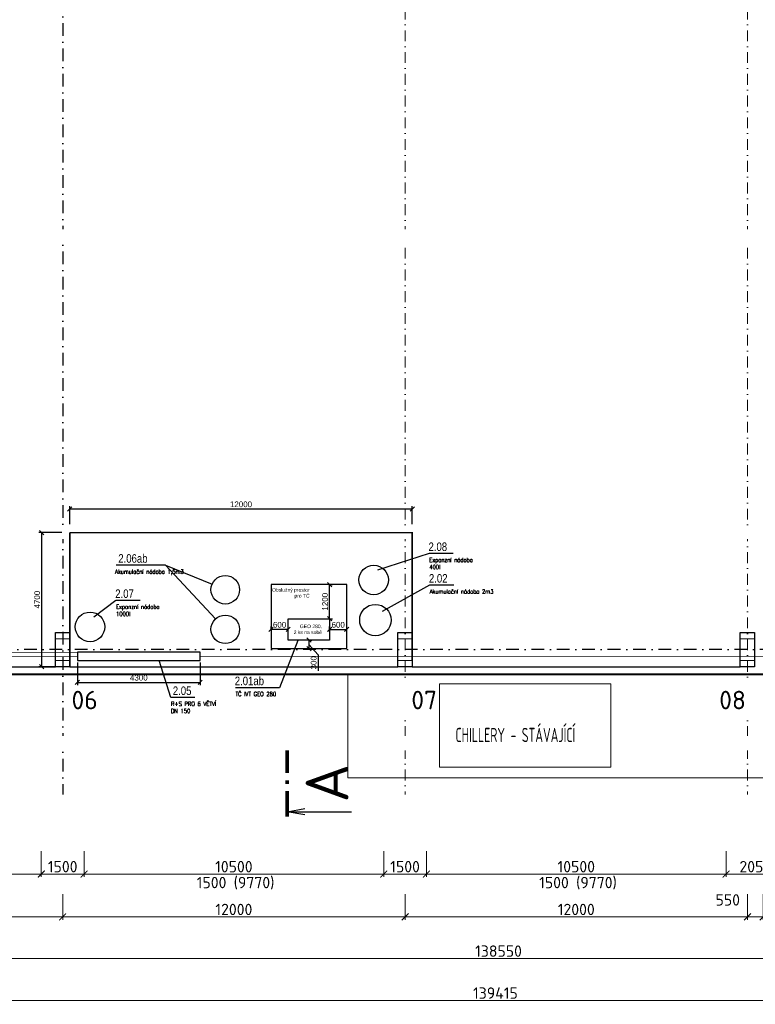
# Model space of a CAD drawing. Header units: millimetres. Extents: x -15830 to 4680139, y -28864 to 2281735.
# Tile 154 of 256: x 266423 to 292204, y 81848 to 116361. Entities that reach past the tile are written whole.
import ezdxf
from ezdxf import colors
from ezdxf.entities.mleader import LeaderData, LeaderLine
from ezdxf.enums import TextEntityAlignment as Align
from ezdxf.math import Vec2, Vec3

# ---------------------------------------------------------------- set-up
doc = ezdxf.new("R2010")
doc.units = ezdxf.units.MM
doc.linetypes.add('DASHDOT', pattern=[25.4, 12.7, -6.35, 0, -6.35])
for name, color, linetype in [('0 @ 200', 7, 'Continuous'), ('NWT_UT_POZICE', 32, 'Continuous'), ('NWT_UT_PRIV', 1, 'Continuous'), ('NWT_UT_TEXT', 90, 'Continuous'), ('NWT_UT_ZARIZENI', 4, 'Continuous'), ('UT_POZICE', 1, 'Continuous')]:
    doc.layers.add(name, color=color, linetype=linetype)
doc.layers.add('VZT-KOTY', color=2, linetype='Continuous', lineweight=25)
doc.styles.add('A99_kota', font='isocpeur.ttf', dxfattribs={"height": 2})
doc.styles.add('A99_popis', font='isocpeur.ttf')
doc.styles.add('ad_popis 100', font='isocpeur.ttf', dxfattribs={"height": 200})
doc.styles.add('ARIAL', font='arial.ttf', dxfattribs={"width": 0.8})
doc.styles.add('ROMANS', font='romans.shx', dxfattribs={"width": 0.8})
doc.styles.get("Standard").update_dxf_attribs({"font": 'arial.ttf'})
doc.linetypes.add('HRANICE1', pattern='A,6.35,-2.54,[133,ltypeshp.shx,S=2.54,R=0,X=-2.54,Y=0],-2.54,25.4', length=36.83)
doc.dimstyles.new('A99_kota_200 new', dxfattribs={"dimscale": 200, "dimtxt": 2, "dimasz": 1.2, "dimexe": 0.5, "dimexo": 1.5, "dimgap": 0.3, "dimtad": 1, "dimdec": 0, "dimzin": 3, "dimdsep": 46, "dimtxsty": 'A99_kota', "dimblk": 'ARCHTICK', "dimcen": 2.5, "dimazin": 2, "dimtfac": 0.75, "dimtdec": 0, "dimtmove": 2, "dimatfit": 0, "dimfxl": 0, "dimtolj": 1, "dimtzin": 0, "dimlwd": 5, "dimlwe": 5, "dimarcsym": 0})
doc.dimstyles.new('M 1-100', dxfattribs={"dimscale": 100, "dimtxt": 2, "dimasz": 1.5, "dimexe": 1, "dimexo": 3, "dimgap": 0.6, "dimtad": 1, "dimdec": 0, "dimrnd": 5, "dimdsep": 46, "dimtxsty": 'Standard', "dimblk": 'OBLIQUE', "dimcen": 0.09, "dimclrd": 256, "dimclre": 256, "dimclrt": 256, "dimadec": 0, "dimazin": 0, "dimtfac": 1, "dimtdec": 0, "dimtmove": 1, "dimatfit": 3, "dimldrblk": 'OBLIQUE', "dimfxl": 0, "dimtolj": 1, "dimtzin": 0, "dimlwd": -1, "dimlwe": -1, "dimarcsym": 0})

# ---------------------------------------------------------------- blocks, each defined once
blk = doc.blocks.new('_ArchTick')
at = {"color": 0, "linetype": 'ByBlock', "const_width": 0.15}
blk.add_lwpolyline([(-0.5, -0.5), (0.5, 0.5)], dxfattribs=at)
blk = doc.blocks.new('*D210')
at = {"color": 0, "lineweight": 5, "transparency": 16777216}
for p, q in [((291929, 85713), (291929, 84813)), ((292479, 85713), (292479, 84813)), ((291929, 84913), (291689, 84913)), ((292479, 84913), (291929, 84913)), ((292479, 84913), (292719, 84913))]:
    blk.add_line(p, q, dxfattribs=at)
at = {"layer": 'Defpoints', "color": 0, "transparency": 16777216}
for p in [(291929, 87788), (292479, 87788), (291929, 84913)]:
    blk.add_point(p, dxfattribs=at)
at = {"color": 0, "lineweight": 5, "transparency": 16777216, "xscale": 240, "yscale": 240, "zscale": 240}
blk.add_blockref('_ArchTick', (291929, 84913), dxfattribs=at)
at = {"color": 0, "lineweight": 5, "transparency": 16777216, "xscale": 240, "yscale": 240, "zscale": 240, "rotation": 180}
blk.add_blockref('_ArchTick', (292479, 84913), dxfattribs=at)
at = {"color": 0, "transparency": 16777216, "insert": (291239, 85508), "char_height": 400, "attachment_point": 5, "style": 'A99_kota'}
blk.add_mtext('\\A1;550', dxfattribs=at)
blk = doc.blocks.new('*D211')
at = {"color": 0, "lineweight": 5, "transparency": 16777216}
for p, q in [((267929, 85713), (267929, 84813)), ((279929, 85713), (279929, 84813)), ((279929, 84913), (267929, 84913))]:
    blk.add_line(p, q, dxfattribs=at)
at = {"layer": 'Defpoints', "color": 0, "transparency": 16777216}
for p in [(267929, 87788), (279929, 87788), (267929, 84913)]:
    blk.add_point(p, dxfattribs=at)
at = {"color": 0, "lineweight": 5, "transparency": 16777216, "xscale": 240, "yscale": 240, "zscale": 240, "rotation": 180}
blk.add_blockref('_ArchTick', (267929, 84913), dxfattribs=at)
at = {"color": 0, "lineweight": 5, "transparency": 16777216, "xscale": 240, "yscale": 240, "zscale": 240}
blk.add_blockref('_ArchTick', (279929, 84913), dxfattribs=at)
at = {"color": 0, "transparency": 16777216, "insert": (273929, 85173), "char_height": 400, "attachment_point": 5, "style": 'A99_kota'}
blk.add_mtext('\\A1;12000', dxfattribs=at)
blk = doc.blocks.new('*U215')
at = {"color": 0, "linetype": 'ByBlock'}
blk.add_line((-11.27, 0), (-11.27, -11.25), dxfattribs=at)
at = {"color": 0, "linetype": 'ByBlock', "const_width": 0.63}
for points in [[(-12.15, 0), (-7.65, 0)], [(-6.39, 0), (-5.76, 0)], [(-4.5, 0), (0, 0)]]:
    blk.add_lwpolyline(points, dxfattribs=at)
at = {"color": 0, "linetype": 'ByBlock'}
blk.add_lwpolyline([(-11.82, -3.1), (-11.27, 0), (-10.72, -3.1)], dxfattribs=at)
at = {"color": 0, "linetype": 'ByBlock', "style": 'A99_popis'}
blk.add_attdef('OZNŘ_1K', (-9.63, -10.73), '', height=5, dxfattribs=at)
at = {"color": 0, "linetype": 'ByBlock', "style": 'A99_popis', "flags": 12}
blk.add_attdef('OZNŘ_2K', text='', height=5, dxfattribs=at).set_placement((444.84, -10.73), align=Align.RIGHT)
blk = doc.blocks.new('*D379')
at = {"color": 0, "lineweight": 5, "transparency": 16777216}
for p, q in [((213389, 82781), (213389, 81881)), ((352804, 82781), (352804, 81881)), ((213389, 81981), (352804, 81981))]:
    blk.add_line(p, q, dxfattribs=at)
at = {"layer": 'Defpoints', "color": 0, "transparency": 16777216}
for p in [(213389, 93393), (352804, 93393), (352804, 81981)]:
    blk.add_point(p, dxfattribs=at)
at = {"color": 0, "lineweight": 5, "transparency": 16777216, "xscale": 240, "yscale": 240, "zscale": 240, "rotation": 180}
blk.add_blockref('_ArchTick', (213389, 81981), dxfattribs=at)
at = {"color": 0, "lineweight": 5, "transparency": 16777216, "xscale": 240, "yscale": 240, "zscale": 240}
blk.add_blockref('_ArchTick', (352804, 81981), dxfattribs=at)
at = {"color": 0, "transparency": 16777216, "insert": (283096, 82241), "char_height": 400, "attachment_point": 5, "style": 'A99_kota'}
blk.add_mtext('\\A1;139415', dxfattribs=at)
blk = doc.blocks.new('*D423')
at = {"color": 0, "lineweight": 5, "transparency": 16777216}
for p, q in [((267179, 87214), (267179, 86314)), ((268679, 87214), (268679, 86314)), ((267179, 86414), (268679, 86414))]:
    blk.add_line(p, q, dxfattribs=at)
at = {"layer": 'Defpoints', "color": 0, "transparency": 16777216}
for p in [(267179, 93152), (268679, 93152), (268679, 86414)]:
    blk.add_point(p, dxfattribs=at)
at = {"color": 0, "lineweight": 5, "transparency": 16777216, "xscale": 240, "yscale": 240, "zscale": 240, "rotation": 180}
blk.add_blockref('_ArchTick', (267179, 86414), dxfattribs=at)
at = {"color": 0, "lineweight": 5, "transparency": 16777216, "xscale": 240, "yscale": 240, "zscale": 240}
blk.add_blockref('_ArchTick', (268679, 86414), dxfattribs=at)
at = {"color": 0, "transparency": 16777216, "insert": (267929, 86674), "char_height": 400, "attachment_point": 5, "style": 'A99_kota'}
blk.add_mtext('\\A1;1500', dxfattribs=at)
blk = doc.blocks.new('*D424')
at = {"color": 0, "lineweight": 5, "transparency": 16777216}
for p, q in [((268679, 87213), (268679, 86313)), ((279179, 87213), (279179, 86313)), ((268679, 86413), (279179, 86413))]:
    blk.add_line(p, q, dxfattribs=at)
at = {"layer": 'Defpoints', "color": 0, "transparency": 16777216}
for p in [(268679, 93152), (279179, 93152), (279179, 86413)]:
    blk.add_point(p, dxfattribs=at)
at = {"color": 0, "lineweight": 5, "transparency": 16777216, "xscale": 240, "yscale": 240, "zscale": 240, "rotation": 180}
blk.add_blockref('_ArchTick', (268679, 86413), dxfattribs=at)
at = {"color": 0, "lineweight": 5, "transparency": 16777216, "xscale": 240, "yscale": 240, "zscale": 240}
blk.add_blockref('_ArchTick', (279179, 86413), dxfattribs=at)
at = {"color": 0, "transparency": 16777216, "insert": (273929, 86673), "char_height": 400, "attachment_point": 5, "style": 'A99_kota'}
blk.add_mtext('\\A1;10500', dxfattribs=at)
blk = doc.blocks.new('*D425')
at = {"color": 0, "lineweight": 5, "transparency": 16777216}
for p, q in [((279179, 87213), (279179, 86313)), ((280679, 87213), (280679, 86313)), ((279179, 86413), (280679, 86413))]:
    blk.add_line(p, q, dxfattribs=at)
at = {"layer": 'Defpoints', "color": 0, "transparency": 16777216}
for p in [(279179, 93152), (280679, 93152), (280679, 86413)]:
    blk.add_point(p, dxfattribs=at)
at = {"color": 0, "lineweight": 5, "transparency": 16777216, "xscale": 240, "yscale": 240, "zscale": 240, "rotation": 180}
blk.add_blockref('_ArchTick', (279179, 86413), dxfattribs=at)
at = {"color": 0, "lineweight": 5, "transparency": 16777216, "xscale": 240, "yscale": 240, "zscale": 240}
blk.add_blockref('_ArchTick', (280679, 86413), dxfattribs=at)
at = {"color": 0, "transparency": 16777216, "insert": (279929, 86673), "char_height": 400, "attachment_point": 5, "style": 'A99_kota'}
blk.add_mtext('\\A1;1500', dxfattribs=at)
blk = doc.blocks.new('*D426')
at = {"color": 0, "lineweight": 5, "transparency": 16777216}
for p, q in [((280679, 87213), (280679, 86313)), ((291179, 87213), (291179, 86313)), ((280679, 86413), (291179, 86413))]:
    blk.add_line(p, q, dxfattribs=at)
at = {"layer": 'Defpoints', "color": 0, "transparency": 16777216}
for p in [(280679, 93152), (291179, 93152), (291179, 86413)]:
    blk.add_point(p, dxfattribs=at)
at = {"color": 0, "lineweight": 5, "transparency": 16777216, "xscale": 240, "yscale": 240, "zscale": 240, "rotation": 180}
blk.add_blockref('_ArchTick', (280679, 86413), dxfattribs=at)
at = {"color": 0, "lineweight": 5, "transparency": 16777216, "xscale": 240, "yscale": 240, "zscale": 240}
blk.add_blockref('_ArchTick', (291179, 86413), dxfattribs=at)
at = {"color": 0, "transparency": 16777216, "insert": (285929, 86673), "char_height": 400, "attachment_point": 5, "style": 'A99_kota'}
blk.add_mtext('\\A1;10500', dxfattribs=at)
blk = doc.blocks.new('*D430')
at = {"color": 0, "lineweight": 5, "transparency": 16777216}
for p, q in [((255929, 85713), (255929, 84813)), ((267929, 85713), (267929, 84813)), ((267929, 84913), (255929, 84913))]:
    blk.add_line(p, q, dxfattribs=at)
at = {"layer": 'Defpoints', "color": 0, "transparency": 16777216}
for p in [(255929, 87788), (267929, 87788), (255929, 84913)]:
    blk.add_point(p, dxfattribs=at)
at = {"color": 0, "lineweight": 5, "transparency": 16777216, "xscale": 240, "yscale": 240, "zscale": 240, "rotation": 180}
blk.add_blockref('_ArchTick', (255929, 84913), dxfattribs=at)
at = {"color": 0, "lineweight": 5, "transparency": 16777216, "xscale": 240, "yscale": 240, "zscale": 240}
blk.add_blockref('_ArchTick', (267929, 84913), dxfattribs=at)
at = {"color": 0, "transparency": 16777216, "insert": (261929, 85173), "char_height": 400, "attachment_point": 5, "style": 'A99_kota'}
blk.add_mtext('\\A1;12000', dxfattribs=at)
blk = doc.blocks.new('*D431')
at = {"color": 0, "lineweight": 5, "transparency": 16777216}
for p, q in [((279929, 85713), (279929, 84813)), ((291929, 85713), (291929, 84813)), ((279929, 84913), (291929, 84913))]:
    blk.add_line(p, q, dxfattribs=at)
at = {"layer": 'Defpoints', "color": 0, "transparency": 16777216}
for p in [(279929, 87788), (291929, 87788), (291929, 84913)]:
    blk.add_point(p, dxfattribs=at)
at = {"color": 0, "lineweight": 5, "transparency": 16777216, "xscale": 240, "yscale": 240, "zscale": 240, "rotation": 180}
blk.add_blockref('_ArchTick', (279929, 84913), dxfattribs=at)
at = {"color": 0, "lineweight": 5, "transparency": 16777216, "xscale": 240, "yscale": 240, "zscale": 240}
blk.add_blockref('_ArchTick', (291929, 84913), dxfattribs=at)
at = {"color": 0, "transparency": 16777216, "insert": (285929, 85173), "char_height": 400, "attachment_point": 5, "style": 'A99_kota'}
blk.add_mtext('\\A1;12000', dxfattribs=at)
blk = doc.blocks.new('*D438')
at = {"color": 0, "lineweight": 5, "transparency": 16777216}
for p, q in [((213929, 84253), (213929, 83353)), ((352479, 84253), (352479, 83353)), ((213929, 83453), (352479, 83453))]:
    blk.add_line(p, q, dxfattribs=at)
at = {"layer": 'Defpoints', "color": 0, "transparency": 16777216}
for p in [(213929, 89198), (352479, 89198), (352479, 83453)]:
    blk.add_point(p, dxfattribs=at)
at = {"color": 0, "lineweight": 5, "transparency": 16777216, "xscale": 240, "yscale": 240, "zscale": 240, "rotation": 180}
blk.add_blockref('_ArchTick', (213929, 83453), dxfattribs=at)
at = {"color": 0, "lineweight": 5, "transparency": 16777216, "xscale": 240, "yscale": 240, "zscale": 240}
blk.add_blockref('_ArchTick', (352479, 83453), dxfattribs=at)
at = {"color": 0, "transparency": 16777216, "insert": (283204, 83713), "char_height": 400, "attachment_point": 5, "style": 'A99_kota'}
blk.add_mtext('\\A1;138550', dxfattribs=at)
blk = doc.blocks.new('*D440')
at = {"color": 0, "lineweight": 5, "transparency": 16777216}
for p, q in [((256679, 87213), (256679, 86313)), ((267179, 87213), (267179, 86313)), ((267179, 86413), (256679, 86413))]:
    blk.add_line(p, q, dxfattribs=at)
at = {"layer": 'Defpoints', "color": 0, "transparency": 16777216}
for p in [(256679, 93393), (267179, 93413), (256679, 86413)]:
    blk.add_point(p, dxfattribs=at)
at = {"color": 0, "lineweight": 5, "transparency": 16777216, "xscale": 240, "yscale": 240, "zscale": 240, "rotation": 180}
blk.add_blockref('_ArchTick', (256679, 86413), dxfattribs=at)
at = {"color": 0, "lineweight": 5, "transparency": 16777216, "xscale": 240, "yscale": 240, "zscale": 240}
blk.add_blockref('_ArchTick', (267179, 86413), dxfattribs=at)
at = {"color": 0, "transparency": 16777216, "insert": (261929, 86673), "char_height": 400, "attachment_point": 5, "style": 'A99_kota'}
blk.add_mtext('\\A1;10500', dxfattribs=at)
blk = doc.blocks.new('*D441')
at = {"color": 0, "lineweight": 5, "transparency": 16777216}
for p, q in [((291179, 87213), (291179, 86313)), ((293229, 87213), (293229, 86313)), ((291179, 86413), (293229, 86413))]:
    blk.add_line(p, q, dxfattribs=at)
at = {"layer": 'Defpoints', "color": 0, "transparency": 16777216}
for p in [(291179, 93393), (293229, 93393), (293229, 86413)]:
    blk.add_point(p, dxfattribs=at)
at = {"color": 0, "lineweight": 5, "transparency": 16777216, "xscale": 240, "yscale": 240, "zscale": 240, "rotation": 180}
blk.add_blockref('_ArchTick', (291179, 86413), dxfattribs=at)
at = {"color": 0, "lineweight": 5, "transparency": 16777216, "xscale": 240, "yscale": 240, "zscale": 240}
blk.add_blockref('_ArchTick', (293229, 86413), dxfattribs=at)
at = {"color": 0, "transparency": 16777216, "insert": (292204, 86673), "char_height": 400, "attachment_point": 5, "style": 'A99_kota'}
blk.add_mtext('\\A1;2050', dxfattribs=at)
blk = doc.blocks.new('_Oblique')
at = {"color": 0, "linetype": 'ByBlock', "lineweight": -2}
blk.add_line((0.5, 0.5), (-0.5, -0.5), dxfattribs=at)
blk = doc.blocks.new('*D663')
at = {"layer": 'Defpoints', "color": 0, "transparency": 16777216}
for p in [(277286, 96561), (277286, 96561), (277286, 95361)]:
    blk.add_point(p, dxfattribs=at)
at = {"layer": 'VZT-KOTY', "transparency": 16777216}
for p, q in [((277286, 96561), (277386, 96561)), ((277286, 95361), (277286, 96561)), ((277286, 95361), (277386, 95361))]:
    blk.add_line(p, q, dxfattribs=at)
at = {"layer": 'VZT-KOTY', "transparency": 16777216, "xscale": 150, "yscale": 150, "zscale": 150}
for p, rotation in [((277286, 96561), 90), ((277286, 95361), 270)]:
    blk.add_blockref('_Oblique', p, dxfattribs=dict(at, rotation=rotation))
at = {"layer": 'VZT-KOTY', "lineweight": 90, "transparency": 16777216, "insert": (277124, 95961), "char_height": 200, "attachment_point": 5, "rotation": 90}
blk.add_mtext('\\A1;1200', dxfattribs=at)
blk = doc.blocks.new('*D664')
at = {"layer": 'Defpoints', "color": 0, "transparency": 16777216}
for p in [(277886, 94989), (277286, 94616), (277886, 94616)]:
    blk.add_point(p, dxfattribs=at)
at = {"layer": 'VZT-KOTY', "transparency": 16777216}
for p, q in [((277286, 94916), (277286, 95089)), ((277286, 94989), (277886, 94989)), ((277886, 94916), (277886, 95089))]:
    blk.add_line(p, q, dxfattribs=at)
at = {"layer": 'VZT-KOTY', "transparency": 16777216, "xscale": 150, "yscale": 150, "zscale": 150, "rotation": 180}
blk.add_blockref('_Oblique', (277286, 94989), dxfattribs=at)
at = {"layer": 'VZT-KOTY', "transparency": 16777216, "xscale": 150, "yscale": 150, "zscale": 150}
blk.add_blockref('_Oblique', (277886, 94989), dxfattribs=at)
at = {"layer": 'VZT-KOTY', "lineweight": 90, "transparency": 16777216, "insert": (277586, 95151), "char_height": 200, "attachment_point": 5}
blk.add_mtext('\\A1;600', dxfattribs=at)
blk = doc.blocks.new('*D665')
at = {"layer": 'Defpoints', "color": 0, "transparency": 16777216}
for p in [(275232, 94989), (275232, 94989), (275832, 94989)]:
    blk.add_point(p, dxfattribs=at)
at = {"layer": 'VZT-KOTY', "transparency": 16777216}
for p, q in [((275232, 94989), (275232, 95089)), ((275832, 94989), (275232, 94989)), ((275832, 94989), (275832, 95089))]:
    blk.add_line(p, q, dxfattribs=at)
at = {"layer": 'VZT-KOTY', "transparency": 16777216, "xscale": 150, "yscale": 150, "zscale": 150, "rotation": 180}
blk.add_blockref('_Oblique', (275232, 94989), dxfattribs=at)
at = {"layer": 'VZT-KOTY', "transparency": 16777216, "xscale": 150, "yscale": 150, "zscale": 150}
blk.add_blockref('_Oblique', (275832, 94989), dxfattribs=at)
at = {"layer": 'VZT-KOTY', "lineweight": 90, "transparency": 16777216, "insert": (275532, 95151), "char_height": 200, "attachment_point": 5}
blk.add_mtext('\\A1;600', dxfattribs=at)
blk = doc.blocks.new('*D666')
at = {"layer": 'Defpoints', "color": 0, "transparency": 16777216}
for p in [(276559, 94616), (276559, 94316), (276559, 94316)]:
    blk.add_point(p, dxfattribs=at)
at = {"layer": 'VZT-KOTY', "transparency": 16777216}
for p, q in [((276559, 94616), (276659, 94616)), ((276559, 94616), (276559, 94316)), ((276559, 94466), (276888, 94100)), ((276559, 94316), (276659, 94316)), ((276888, 94100), (276888, 93539))]:
    blk.add_line(p, q, dxfattribs=at)
at = {"layer": 'VZT-KOTY', "transparency": 16777216, "xscale": 150, "yscale": 150, "zscale": 150}
for p, rotation in [((276559, 94616), 90), ((276559, 94316), 270)]:
    blk.add_blockref('_Oblique', p, dxfattribs=dict(at, rotation=rotation))
at = {"layer": 'VZT-KOTY', "lineweight": 90, "transparency": 16777216, "insert": (276726, 93820), "char_height": 200, "attachment_point": 5, "rotation": 90}
blk.add_mtext('\\A1;300', dxfattribs=at)
blk = doc.blocks.new('*D667')
at = {"layer": 'Defpoints', "color": 0, "transparency": 16777216}
for p in [(267196, 98383), (280179, 98383), (268179, 93683)]:
    blk.add_point(p, dxfattribs=at)
at = {"layer": 'VZT-KOTY', "transparency": 16777216}
for p, q in [((267896, 98383), (267096, 98383)), ((267196, 93683), (267196, 98383)), ((267879, 93683), (267096, 93683))]:
    blk.add_line(p, q, dxfattribs=at)
at = {"layer": 'VZT-KOTY', "transparency": 16777216, "xscale": 150, "yscale": 150, "zscale": 150}
for p, rotation in [((267196, 98383), 90), ((267196, 93683), 270)]:
    blk.add_blockref('_Oblique', p, dxfattribs=dict(at, rotation=rotation))
at = {"layer": 'VZT-KOTY', "lineweight": 90, "transparency": 16777216, "insert": (267034, 96033), "char_height": 200, "attachment_point": 5, "rotation": 90}
blk.add_mtext('\\A1;4700', dxfattribs=at)
blk = doc.blocks.new('*D668')
at = {"layer": 'Defpoints', "color": 0, "transparency": 16777216}
for p in [(280179, 99211), (268179, 98383), (280179, 98383)]:
    blk.add_point(p, dxfattribs=at)
at = {"layer": 'VZT-KOTY', "transparency": 16777216}
for p, q in [((268179, 98683), (268179, 99311)), ((268179, 99211), (280179, 99211)), ((280179, 98683), (280179, 99311))]:
    blk.add_line(p, q, dxfattribs=at)
at = {"layer": 'VZT-KOTY', "transparency": 16777216, "xscale": 150, "yscale": 150, "zscale": 150, "rotation": 180}
blk.add_blockref('_Oblique', (268179, 99211), dxfattribs=at)
at = {"layer": 'VZT-KOTY', "transparency": 16777216, "xscale": 150, "yscale": 150, "zscale": 150}
blk.add_blockref('_Oblique', (280179, 99211), dxfattribs=at)
at = {"layer": 'VZT-KOTY', "lineweight": 90, "transparency": 16777216, "insert": (274179, 99373), "char_height": 200, "attachment_point": 5}
blk.add_mtext('\\A1;12000', dxfattribs=at)
blk = doc.blocks.new('*D670')
at = {"layer": 'Defpoints', "color": 0, "transparency": 16777216}
for p in [(268446, 94188), (272747, 94188), (272747, 93134)]:
    blk.add_point(p, dxfattribs=at)
at = {"layer": 'VZT-KOTY', "transparency": 16777216}
for p, q in [((268446, 93834), (268446, 93034)), ((272747, 93834), (272747, 93034)), ((268446, 93134), (272747, 93134))]:
    blk.add_line(p, q, dxfattribs=at)
at = {"layer": 'VZT-KOTY', "transparency": 16777216, "xscale": 150, "yscale": 150, "zscale": 150, "rotation": 180}
blk.add_blockref('_Oblique', (268446, 93134), dxfattribs=at)
at = {"layer": 'VZT-KOTY', "transparency": 16777216, "xscale": 150, "yscale": 150, "zscale": 150}
blk.add_blockref('_Oblique', (272747, 93134), dxfattribs=at)
at = {"layer": 'VZT-KOTY', "lineweight": 90, "transparency": 16777216, "insert": (270597, 93296), "char_height": 200, "attachment_point": 5}
blk.add_mtext('\\A1;4300', dxfattribs=at)

msp = doc.modelspace()

# ---------------------------------------------------------------- linework, layer by layer
at = {"linetype": 'DASHDOT', "ltscale": 35}
for p, q in [((267928.95, 194483.252), (267928.95, 89198.252)), ((401278.571, 94283.252), (210328.95, 94283.252))]:
    msp.add_line(p, q, dxfattribs=at)
at = {"linetype": 'DASHDOT', "lineweight": 5, "ltscale": 30}
for p, q in [((279928.95, 194483.252), (279928.95, 89198.252)), ((291928.95, 194483.252), (291928.95, 89198.252))]:
    msp.add_line(p, q, dxfattribs=at)
at = {"lineweight": 9, "ltscale": 2}
for p, q in [((267678.95, 94663.252), (268178.95, 94663.252)), ((267678.95, 93903.252), (268178.95, 93903.252))]:
    msp.add_line(p, q, dxfattribs=at)
for p, q in [((256178.95, 93683.252), (267678.95, 93683.252)), ((256178.95, 93683.252), (267678.95, 93683.252)), ((268178.95, 93683.252), (279678.95, 93683.252)), ((268178.95, 93683.252), (279678.95, 93683.252)), ((280178.95, 93683.252), (291678.95, 93683.252)), ((280178.95, 93683.252), (291678.95, 93683.252))]:
    msp.add_line(p, q)
at = {"color": 30, "lineweight": 20}
for p, q in [((256678.95, 93433.252), (267178.95, 93433.252)), ((267178.95, 93393.252), (256678.95, 93393.252)), ((267178.95, 93433.252), (267178.95, 93393.252)), ((268678.95, 93433.252), (267178.95, 93433.252)), ((267178.95, 93393.252), (268678.95, 93393.252)), ((268678.95, 93433.252), (268678.95, 93393.252)), ((268678.95, 93433.252), (279178.95, 93433.252)), ((279178.95, 93393.252), (268678.95, 93393.252)), ((279178.95, 93433.252), (279178.95, 93393.252)), ((280678.95, 93433.252), (279178.95, 93433.252)), ((279178.95, 93393.252), (280678.95, 93393.252)), ((280678.95, 93433.252), (280678.95, 93393.252)), ((280678.95, 93433.252), (291178.95, 93433.252)), ((291178.95, 93393.252), (280678.95, 93393.252)), ((291178.95, 93433.252), (291178.95, 93393.252)), ((293228.95, 93433.252), (291178.95, 93433.252)), ((291178.95, 93393.252), (293228.95, 93393.252))]:
    msp.add_line(p, q, dxfattribs=at)
at = {"ltscale": 2}
msp.add_lwpolyline([(268178.95, 93683.252), (267678.95, 93683.252), (267678.95, 94883.252), (268178.95, 94883.252)], close=True, dxfattribs=at)
at = {"linetype": 'Continuous', "ltscale": 2}
for points in [[(268178.95, 93683.252), (267678.95, 93683.252), (267678.95, 94883.252), (268178.95, 94883.252)], [(280178.95, 93683.252), (279678.95, 93683.252), (279678.95, 94883.252), (280178.95, 94883.252)], [(292178.95, 93683.252), (291678.95, 93683.252), (291678.95, 94883.252), (292178.95, 94883.252)]]:
    msp.add_lwpolyline(points, close=True, dxfattribs=at)
at = {"linetype": 'Continuous', "lineweight": 20, "ltscale": 2}
for points in [[(268178.95, 94883.252), (267678.95, 94883.252), (267678.95, 94663.252), (268178.95, 94663.252)], [(280178.95, 94883.252), (279678.95, 94883.252), (279678.95, 94663.252), (280178.95, 94663.252)], [(292178.95, 94883.252), (291678.95, 94883.252), (291678.95, 94663.252), (292178.95, 94663.252)], [(268178.95, 93683.252), (267678.95, 93683.252), (267678.95, 93903.252), (268178.95, 93903.252)], [(280178.95, 93683.252), (279678.95, 93683.252), (279678.95, 93903.252), (280178.95, 93903.252)], [(292178.95, 93683.252), (291678.95, 93683.252), (291678.95, 93903.252), (292178.95, 93903.252)]]:
    msp.add_lwpolyline(points, close=True, dxfattribs=at)
at = {"layer": 'NWT_UT_PRIV', "const_width": 20}
msp.add_lwpolyline([(272747.14, 94041.773), (342319.221, 94041.773)], dxfattribs=at)
at = {"layer": 'NWT_UT_TEXT', "const_width": 47.438}
for points in [[(280773.352, 97653.076), (281626.344, 97653.076)], [(269799.181, 97242.217), (271538.371, 97242.217)], [(280787.317, 96544.589), (281640.308, 96544.589)], [(269793.744, 96008.144), (270646.736, 96008.144)]]:
    msp.add_lwpolyline(points, dxfattribs=at)
at = {"layer": 'NWT_UT_TEXT'}
for points in [[(280773.352, 97653.076), (278965.295, 97060.838)], [(271538.371, 97242.217), (273164.752, 96569.815)], [(271538.371, 97242.217), (273286.65, 95358.873)], [(280787.317, 96544.589), (279122.363, 95617.227)], [(269793.744, 96008.144), (269024.178, 95415.906)]]:
    msp.add_lwpolyline(points, dxfattribs=at)
at = {"layer": 'NWT_UT_ZARIZENI'}
for points in [[(277886.262, 96561.446), (275232.262, 96561.446), (275232.262, 94316.446), (277886.262, 94316.446), (277886.262, 96561.446)], [(275832.262, 94616.446), (275832.262, 95361.446), (277286.262, 95361.446), (277286.262, 94616.446), (275832.262, 94616.446)], [(268446.475, 94187.773), (268446.475, 93895.773), (272747.14, 93895.773), (272747.14, 94187.773), (268446.475, 94187.773)]]:
    msp.add_lwpolyline(points, dxfattribs=at)
for centre, radius in [((278829.681, 96722.066), 517.756), ((273626.819, 96378.781), 500), ((278888.022, 95317.532), 550), ((268888.563, 95077.134), 517.756), ((273626.819, 94992.424), 500)]:
    msp.add_circle(centre, radius, dxfattribs=at)

# ---------------------------------------------------------------- block references
ref = msp.add_blockref('*U215', (275796.479, 90850.752), dxfattribs=dict(xscale=200, yscale=200, zscale=200, rotation=90))
ref.add_attrib('OZNŘ_1K', 'A', (277942.489, 88924.253), dxfattribs={"color": 0, "linetype": 'ByBlock', "height": 1500, "rotation": 90, "style": 'A99_popis'})

# ---------------------------------------------------------------- texts
at = {"color": 1, "lineweight": 0, "insert": (268238.95, 92838.252), "char_height": 650, "attachment_point": 1, "style": 'ad_popis 100'}
msp.add_mtext_dynamic_manual_height_columns('06', width=832.5, gutter_width=1000, heights=[0], dxfattribs=at)
at = {"layer": '0 @ 200', "style": 'A99_kota'}
for p in [(273988.95, 85916.021), (285988.95, 85916.021)]:
    msp.add_text('1500 (9770)', height=400, dxfattribs=at).set_placement(p, align=Align.CENTER)
at = {"layer": 'NWT_UT_POZICE', "color": 1, "style": 'ARIAL', "width": 0.8}
for s, p in [('2.06ab', (269877.471, 97326.363)), ('2.02', (280764.872, 96628.736)), ('2.07', (269771.299, 96092.29))]:
    msp.add_text(s, height=300, rotation=359.9993989, dxfattribs=at).set_placement(p)
at = {"layer": 'NWT_UT_TEXT', "char_height": 150, "attachment_point": 1, "style": 'ROMANS'}
for s, width, insert in [('Expanzní nádoba\\P400l', 1638.98174, (280778.21, 97501.932)), ('Akumulační nádoba 1,5m3', 2225.33593, (269767.067, 97091.072)), ('Akumulační nádoba 2m3', 2225.33593, (280792.174, 96393.444)), ('Expanzní nádoba\\P1000l', 1638.98174, (269798.602, 95856.999))]:
    msp.add_mtext_dynamic_manual_height_columns(s, width=width, gutter_width=12.5, heights=[0], dxfattribs=dict(at, insert=insert))
at = {"layer": 'UT_POZICE', "char_height": 125, "attachment_point": 3, "rotation": 0.0006011, "style": 'ARIAL'}
for s, insert, width in [('Obslužný prostor pro TČ', (276584.247, 96438.431), 1217.2208), ('GEO 280,\\P2 ks na sobě', (277016.499, 95158.855), 813.78983)]:
    msp.add_mtext(s, dxfattribs=dict(at, insert=insert, width=width))

# ---------------------------------------------------------------- dimensions: what is measured, and where the dimension line sits
at = {"layer": '0 @ 200'}
for base, p1, p2, picture, middle in [((256678.95, 86413.252), (267178.95, 93413.252), (256678.95, 93393.252), '*D440', (261928.95, 86673.252)), ((255928.95, 84913.252), (267928.95, 87788.252), (255928.95, 87788.252), '*D430', (261928.95, 85173.252)), ((267928.95, 84913.252), (279928.95, 87788.252), (267928.95, 87788.252), '*D211', (273928.95, 85173.252))]:
    dim = msp.add_linear_dim(base=base, p1=p1, p2=p2, angle=180, dimstyle='A99_kota_200 new', override={"dimscale": 200, "dimtix": 1, "dimtofl": 1, "dimtmove": 1, "dimatfit": 1}, dxfattribs=at)
    dim.commit()
    dim.dimension.update_dxf_attribs({"geometry": picture, "text_midpoint": middle})
for base, p1, p2, picture, middle in [((268678.95, 86414.002), (267178.95, 93152.358), (268678.95, 93152.358), '*D423', (267928.95, 86674.002)), ((279178.95, 86413.252), (268678.95, 93151.608), (279178.95, 93151.608), '*D424', (273928.95, 86673.252)), ((352478.95, 83453.252), (213928.95, 89198.252), (352478.95, 89198.252), '*D438', (283203.95, 83713.252)), ((291928.95, 84913.252), (279928.95, 87788.252), (291928.95, 87788.252), '*D431', (285928.95, 85173.252))]:
    dim = msp.add_linear_dim(base=base, p1=p1, p2=p2, dimstyle='A99_kota_200 new', override={"dimscale": 200, "dimtix": 1, "dimtofl": 1, "dimtmove": 1, "dimatfit": 1}, dxfattribs=at)
    dim.commit()
    dim.dimension.update_dxf_attribs({"geometry": picture, "text_midpoint": middle})
dim = msp.add_linear_dim(base=(291928.95, 84913.252), p1=(292478.95, 87788.252), p2=(291928.95, 87788.252), angle=180, dimstyle='A99_kota_200 new', override={"dimscale": 200, "dimtix": 1, "dimtofl": 1, "dimtmove": 1, "dimatfit": 1}, dxfattribs=at)
dim.commit()
dim.dimension.update_dxf_attribs({"geometry": '*D210', "text_midpoint": (291238.95, 85248.252), "dimtype": 160})
at = {"layer": 'VZT-KOTY', "lineweight": 90}
dim = msp.add_linear_dim(base=(277286.262, 96561.446), p1=(277286.262, 95361.446), p2=(277286.262, 96561.446), angle=90, dimstyle='M 1-100', dxfattribs=at)
dim.commit()
dim.dimension.update_dxf_attribs({"geometry": '*D663', "text_midpoint": (277124.147, 95961.446)})
for base, p1, p2, picture, middle in [((275232.262, 94988.946), (275832.262, 94988.946), (275232.262, 94988.946), '*D665', (275532.262, 95151.061)), ((277886.262, 94988.946), (277286.262, 94616.446), (277886.262, 94616.446), '*D664', (277586.262, 95151.061))]:
    dim = msp.add_linear_dim(base=base, p1=p1, p2=p2, dimstyle='M 1-100', dxfattribs=at)
    dim.commit()
    dim.dimension.update_dxf_attribs({"geometry": picture, "text_midpoint": middle})

# ---------------------------------------------------------------- next in the draw order: texts
at = {"color": 1, "lineweight": 0, "char_height": 650, "attachment_point": 1, "style": 'ad_popis 100', "bg_fill": 2}
for s, insert in [('07', (280148.95, 92838.252)), ('08', (290938.95, 92838.252))]:
    msp.add_mtext_dynamic_manual_height_columns(s, width=832.5, gutter_width=1000, heights=[0], dxfattribs=dict(at, insert=insert))

# ---------------------------------------------------------------- next in the draw order: leaders
at = {"layer": '0 @ 200', "lineweight": 9}
ml = msp.add_multileader_mtext('Standard', dxfattribs=at)
ml.set_content('\\A1;{\\C256;demontáž stěnových panelů PUR, tl.40mm, včetně výplní otvorů a klempířských výrobků}', color=1, style='A99_popis')
ml.set_leader_properties(color=256, linetype='ByLayer', lineweight=-1)
ml.build(insert=Vec2(0, 0))
ml.multileader.update_dxf_attribs({"dogleg_length": 1, "arrow_head_size": 300, "scale": 200})
ctx = ml.context
ctx.base_point, ctx.scale, ctx.char_height, ctx.arrow_head_size, ctx.landing_gap_size, ctx.plane_origin = Vec3(215333.95, 108693.252), 200, 500, 300, 250, Vec3(228553.95, 101837.228)
notes = []
notes.append((ctx, [(0, (1, 1, 0), (214748.95, 108693.252), (1, 0), 585, [(0, [(213413.95, 108698.252)], 0, [])])]))
ctx.mtext.insert, ctx.mtext.width, ctx.mtext.flow_direction = Vec3(215583.95, 109018.252), 15225, 5
ctx.mtext.has_bg_fill, ctx.mtext.bg_color, ctx.mtext.bg_scale_factor, ctx.mtext.bg_transparency, ctx.mtext.use_window_bg_color = 1, -1073741824, 1, 0, 1
ml = msp.add_multileader_mtext('Standard', dxfattribs=at)
ml.set_content('\\A1;{\\C256;výměna vrat}', color=1, style='A99_popis')
ml.set_leader_properties(color=256, linetype='ByLayer', lineweight=-1)
ml.build(insert=Vec2(0, 0))
ml.multileader.update_dxf_attribs({"dogleg_length": 1, "arrow_head_size": 200, "scale": 200})
ctx = ml.context
ctx.base_point, ctx.scale, ctx.char_height, ctx.arrow_head_size, ctx.landing_gap_size, ctx.plane_origin = Vec3(214858.95, 98293.252), 200, 400, 200, 250, Vec3(217663.95, 89257.461)
notes.append((ctx, [(0, (1, 1, 0), (214213.95, 98293.252), (1, 0), 645, [(0, [(213693.95, 98293.252)], 0, [])])]))
ctx.mtext.insert, ctx.mtext.width, ctx.mtext.defined_height, ctx.mtext.flow_direction = Vec3(215108.95, 98553.252), 3255, 1693.333, 5
ctx.mtext.has_bg_fill, ctx.mtext.bg_color, ctx.mtext.bg_scale_factor, ctx.mtext.bg_transparency, ctx.mtext.use_window_bg_color = 1, -1073741824, 1, 0, 1
for ctx, leaders in notes:
    for number, flags, end, landing, length, lines in leaders:
        leader = LeaderData()
        leader.index, (leader.has_last_leader_line, leader.has_dogleg_vector, leader.attachment_direction) = number, flags
        leader.last_leader_point, leader.dogleg_vector, leader.dogleg_length = Vec3(end), Vec3(landing), length
        for number, points, colour, breaks in lines:
            line = LeaderLine()
            line.index, line.vertices, line.color, line.breaks = number, Vec3.list(points), colors.encode_raw_color(colour), breaks
            leader.lines.append(line)
        ctx.leaders.append(leader)

# ---------------------------------------------------------------- next in the draw order: linework, layer by layer
at = {"layer": 'NWT_UT_PRIV', "const_width": 20}
for points in [[(268446.475, 94187.773), (214645.33, 94187.773), (214645.33, 117929.864), (238443.16, 117929.864), (238443.16, 121433.252), (280595.847, 121433.252)], [(268446.475, 94041.773), (217723.244, 94041.773), (214447.098, 94041.773), (214447.098, 118133.096), (344857.95, 118133.096)]]:
    msp.add_lwpolyline(points, dxfattribs=at)
at = {"layer": 'NWT_UT_ZARIZENI', "const_width": 50}
for points in [[(268178.95, 93683.252), (268178.95, 98383.252)], [(268178.95, 98383.252), (280178.95, 98383.252), (280178.95, 93903.252)]]:
    msp.add_lwpolyline(points, dxfattribs=at)

# ---------------------------------------------------------------- next in the draw order: texts
at = {"layer": 'NWT_UT_POZICE', "color": 1, "style": 'ARIAL', "width": 0.8}
msp.add_text('2.08', height=300, rotation=359.9993989, dxfattribs=at).set_placement((280750.907, 97737.223))

# ---------------------------------------------------------------- next in the draw order: dimensions: what is measured, and where the dimension line sits
at = {"layer": '0 @ 200'}
for base, p1, p2, picture, middle in [((352803.95, 81981.143), (213388.95, 93393.252), (352803.95, 93393.252), '*D379', (283096.45, 82241.143)), ((293228.95, 86413.252), (291178.95, 93393.252), (293228.95, 93393.252), '*D441', (292203.95, 86673.252)), ((280678.95, 86413.252), (279178.95, 93151.608), (280678.95, 93151.608), '*D425', (279928.95, 86673.252)), ((291178.95, 86413.252), (280678.95, 93151.608), (291178.95, 93151.608), '*D426', (285928.95, 86673.252))]:
    dim = msp.add_linear_dim(base=base, p1=p1, p2=p2, dimstyle='A99_kota_200 new', override={"dimscale": 200, "dimtix": 1, "dimtofl": 1, "dimtmove": 1, "dimatfit": 1}, dxfattribs=at)
    dim.commit()
    dim.dimension.update_dxf_attribs({"geometry": picture, "text_midpoint": middle})
at = {"layer": 'VZT-KOTY', "lineweight": 90}
dim = msp.add_linear_dim(base=(280178.95, 99211.183), p1=(268178.95, 98383.252), p2=(280178.95, 98383.252), dimstyle='M 1-100', dxfattribs=at)
dim.commit()
dim.dimension.update_dxf_attribs({"geometry": '*D668', "text_midpoint": (274178.95, 99373.298)})
dim = msp.add_linear_dim(base=(267196.319, 98383.252), p1=(268178.95, 93683.252), p2=(280178.95, 98383.252), angle=90, dimstyle='M 1-100', dxfattribs=at)
dim.commit()
dim.dimension.update_dxf_attribs({"geometry": '*D667', "text_midpoint": (267034.205, 96033.252)})

# ---------------------------------------------------------------- next in the draw order: leaders
at = {"layer": '0 @ 200', "lineweight": 9}
ml = msp.add_multileader_mtext('Standard', dxfattribs=at)
ml.set_content('\\A1;{\\C256;demontáž stěnových panelů PUR, tl.40mm, včetně výplní otvorů a klempířských výrobků}', color=1, style='A99_popis')
ml.set_leader_properties(color=256, linetype='ByLayer', lineweight=-1)
ml.build(insert=Vec2(0, 0))
ml.multileader.update_dxf_attribs({"dogleg_length": 1, "arrow_head_size": 300, "scale": 200})
ctx = ml.context
ctx.base_point, ctx.scale, ctx.char_height, ctx.arrow_head_size, ctx.landing_gap_size, ctx.plane_origin = Vec3(215333.95, 90928.252), 200, 500, 300, 250, Vec3(228553.95, 84072.228)
notes = []
notes.append((ctx, [(1, (1, 1, 0), (231518.95, 90928.252), (-1, 0), 585, [(0, [(231518.95, 93393.252)], 0, [])])]))
ctx.mtext.insert, ctx.mtext.width, ctx.mtext.flow_direction = Vec3(215583.95, 91253.252), 15225, 5
ctx.mtext.has_bg_fill, ctx.mtext.bg_color, ctx.mtext.bg_scale_factor, ctx.mtext.bg_transparency, ctx.mtext.use_window_bg_color = 1, -1073741824, 1, 0, 1
for ctx, leaders in notes:
    for number, flags, end, landing, length, lines in leaders:
        leader = LeaderData()
        leader.index, (leader.has_last_leader_line, leader.has_dogleg_vector, leader.attachment_direction) = number, flags
        leader.last_leader_point, leader.dogleg_vector, leader.dogleg_length = Vec3(end), Vec3(landing), length
        for number, points, colour, breaks in lines:
            line = LeaderLine()
            line.index, line.vertices, line.color, line.breaks = number, Vec3.list(points), colors.encode_raw_color(colour), breaks
            leader.lines.append(line)
        ctx.leaders.append(leader)

# ---------------------------------------------------------------- next in the draw order: linework, layer by layer
at = {"linetype": 'HRANICE1', "lineweight": 20, "ltscale": 10}
msp.add_lwpolyline([(277928.95, 93393.252), (277928.95, 89783.252), (351418.95, 89783.252), (351418.95, 93283.252)], dxfattribs=at)
at = {"color": 1, "linetype": 'Continuous', "lineweight": 5, "ltscale": 100}
msp.add_lwpolyline([(281138.948, 93078.093), (281138.948, 90155.752), (287136.503, 90155.752), (287136.503, 93078.093)], close=True, dxfattribs=at)
at = {"layer": 'NWT_UT_TEXT'}
for points in [[(275537.025, 92950.262), (276184.262, 94616.446)], [(271717.373, 92606.259), (271314.607, 93895.773)]]:
    msp.add_lwpolyline(points, dxfattribs=at)
at = {"layer": 'NWT_UT_TEXT', "const_width": 47.438}
for points in [[(273982.659, 92950.262), (275537.025, 92950.262)], [(271717.373, 92606.259), (272570.365, 92606.259)]]:
    msp.add_lwpolyline(points, dxfattribs=at)

# ---------------------------------------------------------------- next in the draw order: texts
at = {"lineweight": 5, "ltscale": 5, "style": 'A99_popis', "width": 0.6}
msp.add_text('CHILLERY - STÁVAJÍCÍ', height=500, dxfattribs=at).set_placement((281696.591, 91037.773))
at = {"layer": 'NWT_UT_POZICE', "color": 1, "style": 'ARIAL', "width": 0.8}
for s, p in [('2.01ab', (273960.213, 93034.408)), ('2.05', (271789.249, 92690.406))]:
    msp.add_text(s, height=300, rotation=359.9993989, dxfattribs=at).set_placement(p)
at = {"layer": 'NWT_UT_TEXT', "char_height": 150, "attachment_point": 1, "style": 'ROMANS'}
for s, width, heights, insert in [('R+S PRO 6 VĚTVÍ\\PDN 150', 2433.95071, [664.733], (271722.231, 92455.114)), ('TČ IVT GEO 280', 1638.98174, [0], (273987.516, 92799.117))]:
    msp.add_mtext_dynamic_manual_height_columns(s, width=width, gutter_width=12.5, heights=heights, dxfattribs=dict(at, insert=insert))

# ---------------------------------------------------------------- next in the draw order: dimensions: what is measured, and where the dimension line sits
at = {"layer": 'VZT-KOTY', "lineweight": 90}
dim = msp.add_linear_dim(base=(276559.262, 94316.446), p1=(276559.262, 94616.446), p2=(276559.262, 94316.446), angle=90, dimstyle='M 1-100', dxfattribs=at)
dim.commit()
dim.dimension.update_dxf_attribs({"geometry": '*D666', "text_midpoint": (276888.064, 94040.058), "dimtype": 160})
dim = msp.add_linear_dim(base=(272747.14, 93133.999), p1=(268446.475, 94187.773), p2=(272747.14, 94187.773), dimstyle='M 1-100', dxfattribs=at)
dim.commit()
dim.dimension.update_dxf_attribs({"geometry": '*D670', "text_midpoint": (270596.808, 93296.181)})

doc.saveas('drawing.dxf')
